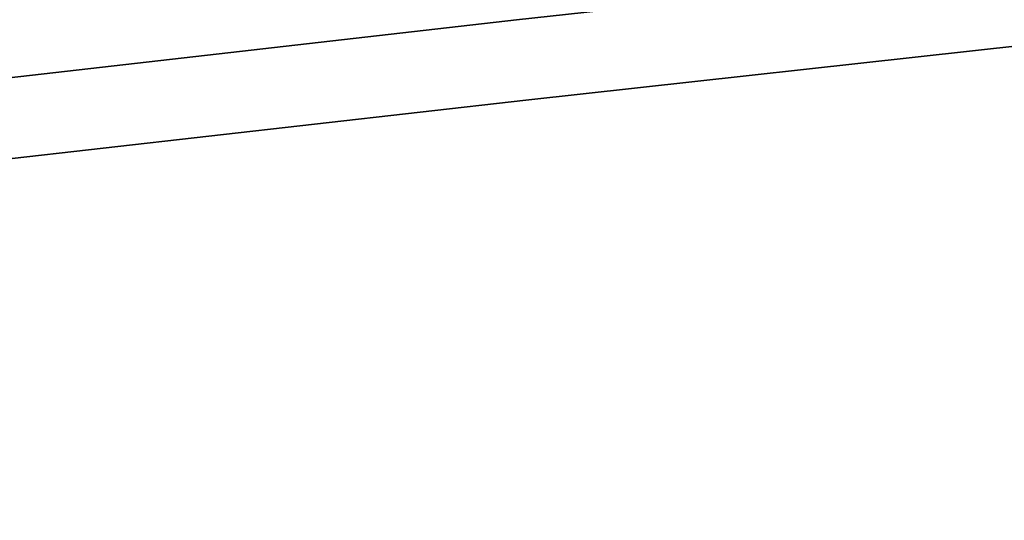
# Model space of a CAD drawing. Header units: millimetres. Extents: x 0 to 16721, y 217 to 10981.
# Tile 28 of 256: x 4705 to 5108, y 5550 to 5756. Entities that reach past the tile are written whole.
import ezdxf

# ---------------------------------------------------------------- set-up
doc = ezdxf.new("R2010")
doc.units = ezdxf.units.MM
doc.layers.add('PDF_PSS & TL', color=7, linetype='Continuous', true_color=0x7fffdf)

msp = doc.modelspace()

# ---------------------------------------------------------------- linework, layer by layer
at = {"layer": 'PDF_PSS & TL', "color": 2, "lineweight": 25}
for points in [[(9273.8, 6206.43), (8855.61, 6164.59), (8459.38, 6123.26), (8049.25, 6082.46), (7671.08, 6044.9), (7214.04, 5998.12), (6851.98, 5959.65), (6480.32, 5923.65), (6140.62, 5888.57), (5723.73, 5845.55), (5362.32, 5805.66), (4908.52, 5755.49), (4580.39, 5718.07), (4217.82, 5676.74), (3806.65, 5630.35), (3387.81, 5583.17)], [(3387.81, 5583.17), (3806.65, 5630.35), (4217.82, 5676.74), (4580.39, 5718.07), (4908.52, 5755.49), (5362.32, 5805.66), (5723.73, 5845.55), (6140.62, 5888.57), (6480.32, 5923.65), (6851.98, 5959.65), (7214.04, 5998.12), (7671.08, 6044.9), (8049.25, 6082.46), (8459.38, 6123.26), (8855.61, 6164.59), (9273.8, 6206.43)], [(9277.05, 6173.55), (8858.99, 6131.84), (8462.63, 6090.38), (8052.5, 6049.71), (7674.46, 6012.02), (7217.41, 5965.24), (6855.36, 5926.77), (6483.56, 5890.9), (6143.99, 5855.82), (5727.23, 5812.8), (5365.83, 5772.78), (4912.29, 5722.61), (4584.16, 5685.32), (4221.46, 5643.99), (3810.41, 5597.47), (3391.57, 5550.43)], [(3391.57, 5550.43), (3810.41, 5597.47), (4221.46, 5643.99), (4584.16, 5685.32), (4912.29, 5722.61), (5365.83, 5772.78), (5727.23, 5812.8), (6143.99, 5855.82), (6483.56, 5890.9), (6855.36, 5926.77), (7217.41, 5965.24), (7674.46, 6012.02), (8052.5, 6049.71), (8462.63, 6090.38), (8858.99, 6131.84), (9277.05, 6173.55)]]:
    msp.add_lwpolyline(points, dxfattribs=at)

doc.saveas('drawing.dxf')
